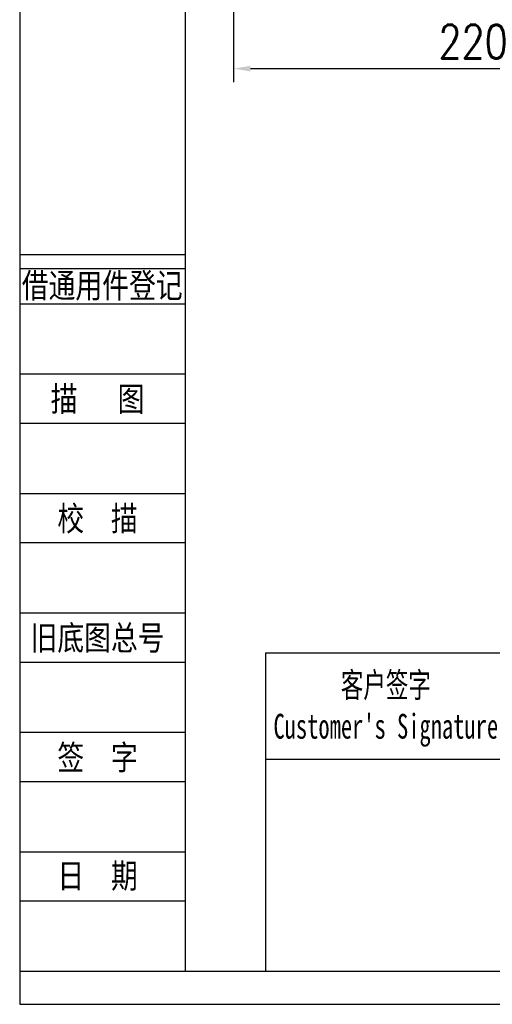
# Model space of a CAD drawing. Header units: millimetres. Extents: x 6735 to 7978, y 3609 to 4485.
# Tile 1 of 9: x 6735 to 6945, y 3609 to 4047. Entities that reach past the tile are written whole.
import ezdxf
from ezdxf.enums import TextEntityAlignment as Align

# ---------------------------------------------------------------- set-up
doc = ezdxf.new("R2010")
doc.units = ezdxf.units.MM
doc.layers.get('Defpoints').update_dxf_attribs({"lineweight": 13})
for name, color, linetype in [('2细线层', 4, 'Continuous'), ('6文字层', 3, 'Continuous'), ('7标注层', 4, 'Continuous'), ('图框_外框线', 7, 'Continuous')]:
    doc.layers.add(name, color=color, linetype=linetype)
doc.layers.add('SLD-0', color=7, linetype='Continuous', lineweight=18)
doc.styles.add('TH_GBDIM', font='romans.shx', dxfattribs={"width": 0.8, "bigfont": 'gbcbig.shx'})
doc.styles.add('宋体', font='txt', dxfattribs={"width": 0.8})
doc.styles.add('标准', font='arial.ttf', dxfattribs={"width": 0.667})
doc.dimstyles.new('TH_GBDIM', dxfattribs={"dimscale": 3, "dimtxt": 5, "dimasz": 2.5, "dimexe": 2, "dimexo": 0, "dimgap": 1.5, "dimtad": 1, "dimdec": 1, "dimdsep": 46, "dimtxsty": 'TH_GBDIM', "dimcen": 2.5, "dimclrd": 130, "dimclre": 130, "dimclrt": 3, "dimadec": 0, "dimazin": 2, "dimtfac": 0.714286, "dimtdec": 1, "dimtmove": 0, "dimatfit": 3, "dimfxl": 1, "dimtzin": 0, "dimlwd": -1, "dimlwe": -1, "dimarcsym": 0})

# ---------------------------------------------------------------- blocks, each defined once
blk = doc.blocks.new('*D31')
at = {"layer": '7标注层', "color": 130}
for p, q in [((6829.83, 4168.51), (6829.83, 4019)), ((7049.83, 4168.51), (7049.83, 4019)), ((6837.33, 4025), (7042.33, 4025))]:
    blk.add_line(p, q, dxfattribs=at)
for points in [[(6837.33, 4026.25), (6837.33, 4023.75), (6829.83, 4025)], [(7042.33, 4023.75), (7042.33, 4026.25), (7049.83, 4025)]]:
    blk.add_solid(points, dxfattribs=at)
at = {"layer": 'Defpoints', "color": 0}
for p in [(6829.83, 4168.51), (7049.83, 4168.51), (7049.83, 4025)]:
    blk.add_point(p, dxfattribs=at)
at = {"layer": '7标注层', "color": 3, "insert": (6936.45, 4037), "char_height": 15, "attachment_point": 5, "style": 'TH_GBDIM'}
blk.add_mtext('220', dxfattribs=at)

msp = doc.modelspace()

# ---------------------------------------------------------------- linework, layer by layer
at = {"layer": '2细线层'}
for p, q in [((6735.11, 3942.29), (6808.29, 3942.29)), ((6735.11, 3936.03), (6808.29, 3936.03)), ((6735.11, 3920.41), (6808.29, 3920.41)), ((6735.11, 3889.15), (6808.29, 3889.15)), ((6735.11, 3867.27), (6808.29, 3867.27)), ((6735.11, 3836.01), (6808.29, 3836.01)), ((6735.11, 3814.13), (6808.29, 3814.13)), ((6735.11, 3782.87), (6808.29, 3782.87)), ((6735.11, 3760.99), (6808.29, 3760.99)), ((6735.11, 3729.73), (6808.29, 3729.73)), ((6735.11, 3707.85), (6808.29, 3707.85)), ((6735.11, 3676.59), (6808.29, 3676.59)), ((6735.11, 3654.71), (6808.29, 3654.71)), ((6735.11, 3623.45), (6808.29, 3623.45))]:
    msp.add_line(p, q, dxfattribs=at)
at = {"layer": '7标注层', "color": 0}
msp.add_line((6843.99, 3765.04), (6843.99, 3623.45), dxfattribs=at)
at = {"layer": '图框_外框线'}
for p, q in [((6843.99, 3765.04), (7958.74, 3765.04)), ((6843.99, 3717.79), (7958.74, 3717.79))]:
    msp.add_line(p, q, dxfattribs=at)
at = {"layer": '图框_外框线', "color": 3}
msp.add_lwpolyline([(6734.55, 3608.7), (7973.49, 3608.7), (7973.49, 4484.81), (6734.55, 4484.81)], close=True, dxfattribs=at)
at = {"layer": '图框_外框线', "color": 3, "lineweight": 25}
msp.add_lwpolyline([(6808.29, 3623.45), (7958.74, 3623.45), (7958.74, 4470.06), (6808.29, 4470.06)], close=True, dxfattribs=at)

# ---------------------------------------------------------------- texts
at = {"layer": '6文字层', "color": 3, "style": '宋体', "width": 0.8}
for s, p in [('借通用件登记', (6771.31, 3928.63)), ('描   图', (6769.22, 3878.21)), ('校  描', (6769.22, 3825.07)), ('旧底图总号', (6769.22, 3771.93)), ('签  字', (6769.22, 3718.79)), ('日  期', (6769.24, 3665.96))]:
    msp.add_text(s, height=10.94, dxfattribs=at).set_placement(p, align=Align.MIDDLE)
at = {"layer": 'SLD-0', "color": 1, "insert": (6897.59, 3756.3), "char_height": 11.025, "width": 137.1521, "attachment_point": 2, "style": '标准'}
msp.add_mtext("{\\fSimSun|b1|i0|c134|p2;客户签字\\PCustomer's Signature}", dxfattribs=at)

# ---------------------------------------------------------------- dimensions: what is measured, and where the dimension line sits
at = {"layer": '7标注层'}
dim = msp.add_linear_dim(base=(7049.83, 4025), p1=(6829.83, 4168.51), p2=(7049.83, 4168.51), dimstyle='TH_GBDIM', dxfattribs=at)
dim.commit()
dim.dimension.update_dxf_attribs({"geometry": '*D31', "text_midpoint": (6936.45, 4025), "dimtype": 160})

doc.saveas('drawing.dxf')
